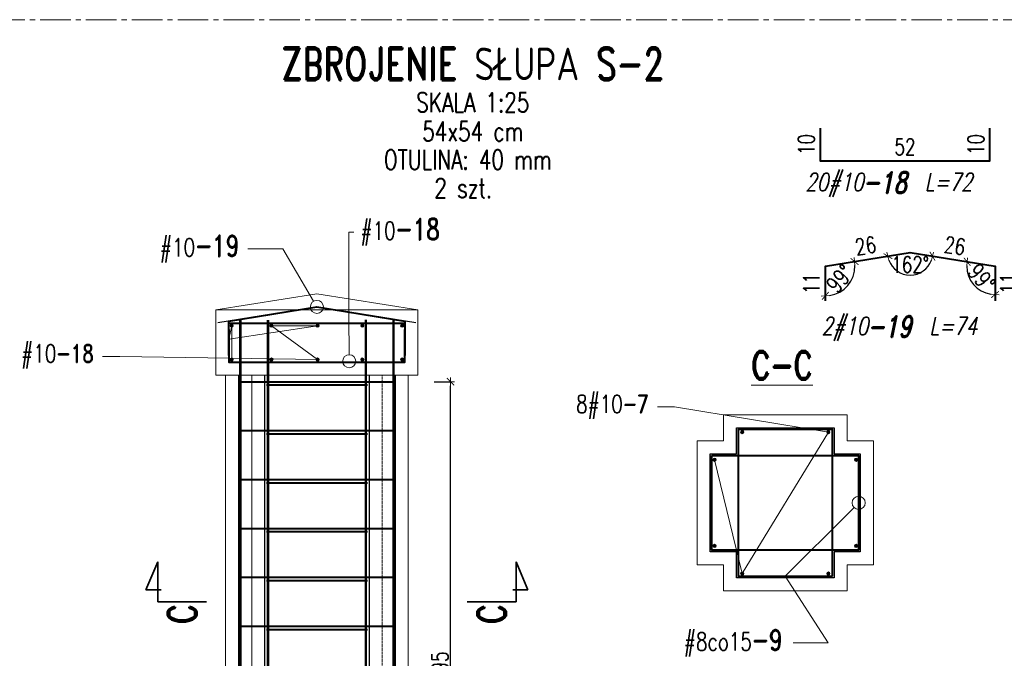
# Model space of a CAD drawing. Header units: millimetres. Extents: x -8 to 14965326, y -810 to 11054951.
# Tile 53 of 72: x 7508323 to 7508625, y 5557393 to 5557589. Entities that reach past the tile are written whole.
import ezdxf
from ezdxf import colors
from ezdxf.entities.mleader import LeaderData, LeaderLine
from ezdxf.enums import TextEntityAlignment as Align
from ezdxf.math import Vec2, Vec3

# ---------------------------------------------------------------- set-up
doc = ezdxf.new("R2010")
doc.units = ezdxf.units.MM
doc.header["$LTSCALE"] = 0.5
doc.header["$MEASUREMENT"] = 0
for name, pattern in [('CENTER2', [1.125, 0.75, -0.125, 0.125, -0.125]), ('HIDDEN', [9.525, 6.35, -3.175]), ('KRESKOWA', [0.75, 0.5, -0.25])]:
    doc.linetypes.add(name, pattern=pattern)
doc.layers.get('0').update_dxf_attribs({"linetype": 'CONTINUOUS', "lineweight": 13})
doc.layers.get('Defpoints').update_dxf_attribs({"linetype": 'CONTINUOUS'})
for name, color, linetype, lineweight in [('K_Belki - widok', 3, 'CONTINUOUS', 15), ('K_Cienkie przerywane', 252, 'KRESKOWA', 9), ('K_Kreskowanie', 253, 'CONTINUOUS', 5), ('K_Opis', 7, 'CONTINUOUS', 9), ('K_Schody - widok', 60, 'CONTINUOUS', 15), ('K_Ściany - widok', 255, 'CONTINUOUS', 15), ('tkd_obszary_wykazu', 14, 'CENTER2', 9), ('tkd_opisy_zbr_wykaz', 7, 'CONTINUOUS', 9), ('tkd_otwory', 1, 'CONTINUOUS', 9), ('tkd_otwory_obrys', 1, 'CONTINUOUS', 20), ('tkd_przekroje', 100, 'CONTINUOUS', 35), ('tkd_strzemiona', 6, 'CONTINUOUS', 40), ('tkd_wym', 1, 'CONTINUOUS', 5), ('tkd_zbr', 3, 'CONTINUOUS', 40), ('tkd_zbrojenie', 7, 'CONTINUOUS', 70)]:
    doc.layers.add(name, color=color, linetype=linetype, lineweight=lineweight)
doc.layers.add('K_Otulina', color=5, linetype='CONTINUOUS', lineweight=25, plot=False)
doc.layers.add('tkd_opis_sztuki', color=7, linetype='CONTINUOUS')
doc.layers.add('tkd_opisy_zbr', color=7, linetype='CONTINUOUS')
doc.styles.add('___K_OPIS_ROMAND', font='romand.shx', dxfattribs={"width": 0.75})
doc.styles.add('___K_OPIS_SIMPLEX', font='simplex.shx', dxfattribs={"width": 0.75})
doc.styles.add('NEW', font='swiss.ttf', dxfattribs={"height": 0.3})
doc.styles.add('TKD_1TXT', font='simplex.shx', dxfattribs={"width": 0.75, "height": 0.25})
doc.styles.add('TKD_2TXT', font='romand.shx', dxfattribs={"width": 0.75, "height": 0.25})
doc.styles.add('tkd_2txt035', font='romand.shx', dxfattribs={"width": 0.75, "height": 17.5})
doc.styles.add('tkd_txt0', font='simplex.shx', dxfattribs={"width": 0.75})
doc.styles.add('tkd_zbr1', font='simplex.shx', dxfattribs={"width": 0.75})
doc.dimstyles.new('tkd_1-25cm[cm]', dxfattribs={"dimtxt": 5, "dimasz": 1.25, "dimexe": 0, "dimexo": 5, "dimgap": 0.75, "dimtad": 1, "dimdec": 1, "dimrnd": 0.5, "dimdsep": 46, "dimtxsty": 'tkd_txt0', "dimblk": 'tkd_dim_arrow', "dimcen": 0, "dimclrd": 1, "dimclrt": 7, "dimadec": 0, "dimazin": 0, "dimtfac": 1.666667, "dimtdec": 1, "dimtix": 1, "dimtmove": 1, "dimatfit": 3, "dimldrblk": 'K2', "dimfxl": 5, "dimfxlon": 1, "dimtvp": 0.02, "dimtolj": 1, "dimtzin": 0, "dimarcsym": 0})
doc.dimstyles.new('tkd_segmenty 1_25cm', dxfattribs={"dimtxt": 5, "dimasz": 1.25, "dimexe": 0, "dimexo": 0, "dimgap": 1.75, "dimtad": 1, "dimdec": 0, "dimdsep": 46, "dimtxsty": 'tkd_zbr1', "dimblk": 'NONE', "dimblk1": 'tkd_dim_arrow', "dimblk2": 'tkd_dim_arrow', "dimcen": 0.09, "dimse1": 1, "dimse2": 1, "dimsd1": 1, "dimsd2": 1, "dimclrd": 1, "dimclrt": 7, "dimadec": 0, "dimazin": 0, "dimtfac": 1, "dimtdec": 1, "dimtix": 1, "dimtmove": 2, "dimatfit": 3, "dimfxl": 10, "dimfxlon": 1, "dimtvp": 0.02, "dimtolj": 1, "dimtzin": 0, "dimarcsym": 0})

# ---------------------------------------------------------------- blocks, each defined once
blk = doc.blocks.new('tkd_opis_sztuki_050')
at = {"color": 3, "style": 'TKD_2TXT', "width": 0.75}
blk.add_attdef('NAZWA', text='', height=0.4, dxfattribs=at).set_placement((0.053, 0), align=Align.CENTER)
at = {"color": 7, "style": 'TKD_1TXT', "width": 0.75}
blk.add_attdef('SZTUK', (1.522, 0.127), '', height=0.24, dxfattribs=at)
for tag, p in [('UWAGA1', (0.053, -0.394)), ('UWAGA2', (0.053, -0.748)), ('UWAGA3', (0.053, -1.096))]:
    blk.add_attdef(tag, text='', height=0.24, dxfattribs=at).set_placement(p, align=Align.CENTER)
blk = doc.blocks.new('tkd_rebar')
at = {"layer": 'tkd_zbrojenie'}
h = blk.add_hatch(color=0, dxfattribs=at)
h.paths.add_polyline_path([(0.35, 0.35, 0.414214), (-0.35, 0.35), (0, 0)])
h.paths.add_polyline_path([(0.35, 0.35), (0, 0), (0.35, -0.35, 0.198912), (0.5, 0, 0.198912)])
h.paths.add_polyline_path([(0, 0), (-0.35, 0.35, 0.198912), (-0.5, 0, 0.198912), (-0.35, -0.35)])
h.paths.add_polyline_path([(0, 0), (-0.35, -0.35, 0.414214), (0.35, -0.35)])
at = {"layer": 'tkd_zbrojenie', "color": 0, "lineweight": 5}
blk.add_circle((0, 0), 0.5, dxfattribs=at)
blk = doc.blocks.new('_DotBlank')
at = {"color": 0, "linetype": 'ByBlock', "lineweight": -2}
blk.add_line((-0.5, 0), (-1, 0), dxfattribs=at)
blk.add_circle((0, 0), 0.5, dxfattribs=at)
blk = doc.blocks.new('_None')
blk = doc.blocks.new('tkd_section_l')
for p, q in [((-0.6, 0), (-0.6, -0.491)), ((0, 0), (-0.6, 0)), ((-0.745, -0.146), (-0.558, -0.146)), ((-0.6, -0.491), (-0.745, -0.146))]:
    blk.add_line(p, q)
blk = doc.blocks.new('tkd_section_p')
for p, q in [((-0.6, 0.491), (-0.745, 0.146)), ((-0.6, 0), (-0.6, 0.491)), ((-0.745, 0.146), (-0.558, 0.146)), ((0, 0), (-0.6, 0))]:
    blk.add_line(p, q)
blk = doc.blocks.new('*D652')
at = {"layer": 'Defpoints', "color": 0, "transparency": 16777216}
for p in [(7508570.57, 5557512.88), (7508570.57, 5557512.88), (7508570.57, 5557502.29)]:
    blk.add_point(p, dxfattribs=at)
at = {"layer": 'tkd_opisy_zbr', "color": 7, "transparency": 16777216, "insert": (7508566.32, 5557507.59), "char_height": 5, "attachment_point": 5, "rotation": 90, "style": 'tkd_zbr1'}
blk.add_mtext('\\A1;11', dxfattribs=at)
blk = doc.blocks.new('tkd_dim_arrow')
for p, q in [((-1, 0), (1, 0)), ((0, -1), (0, 1))]:
    blk.add_line(p, q)
at = {"const_width": 0.2}
blk.add_lwpolyline([(-0.9, -0.9), (0.9, 0.9)], dxfattribs=at)
blk = doc.blocks.new('*D653')
at = {"layer": 'Defpoints', "color": 0, "transparency": 16777216}
for p in [(7508596.58, 5557517.08), (7508596.58, 5557517.08), (7508570.57, 5557512.88)]:
    blk.add_point(p, dxfattribs=at)
at = {"layer": 'tkd_opisy_zbr', "color": 7, "transparency": 16777216, "insert": (7508582.9, 5557519.18), "char_height": 5, "attachment_point": 5, "rotation": 9.1623, "style": 'tkd_zbr1'}
blk.add_mtext('\\A1;26', dxfattribs=at)
blk = doc.blocks.new('*D654')
at = {"layer": 'Defpoints', "color": 0, "transparency": 16777216}
for p in [(7508596.58, 5557517.08), (7508622.6, 5557512.88), (7508622.6, 5557512.88)]:
    blk.add_point(p, dxfattribs=at)
at = {"layer": 'tkd_opisy_zbr', "color": 7, "transparency": 16777216, "insert": (7508610.27, 5557519.18), "char_height": 5, "attachment_point": 5, "rotation": 350.8377, "style": 'tkd_zbr1'}
blk.add_mtext('\\A1;26', dxfattribs=at)
blk = doc.blocks.new('*D655')
at = {"layer": 'Defpoints', "color": 0, "transparency": 16777216}
for p in [(7508622.6, 5557512.88), (7508622.6, 5557502.29), (7508622.6, 5557502.29)]:
    blk.add_point(p, dxfattribs=at)
at = {"layer": 'tkd_opisy_zbr', "color": 7, "transparency": 16777216, "insert": (7508626.75, 5557507.59), "char_height": 5, "attachment_point": 5, "rotation": 90, "style": 'tkd_zbr1'}
blk.add_mtext('\\A1;11', dxfattribs=at)
blk = doc.blocks.new('tkd_zbr_wykaz')
at = {"layer": 'K_Opis', "color": 3, "lineweight": 35, "transparency": 16777216, "style": 'TKD_2TXT', "oblique": 12, "width": 0.75}
blk.add_attdef('NR', (-0.498, -0.011), '', height=0.26, dxfattribs=at)
at = {"layer": 'K_Opis', "transparency": 16777216, "style": 'TKD_1TXT', "oblique": 12, "width": 0.75}
blk.add_attdef('OPIS', text='', height=0.22, dxfattribs=at).set_placement((-0.488, 0.015), align=Align.RIGHT)
at = {"layer": 'K_Opis', "transparency": 16777216, "style": 'TKD_1TXT', "oblique": 12, "width": 0.75, "flags": 1}
for tag in ['KOMENTARZ', 'SREDNICA', 'STAL', 'SZT', 'TYP', 'G', 'H', 'A', 'D', 'C', 'B', 'K', 'E', 'F', 'I']:
    blk.add_attdef(tag, text='', height=0.22, dxfattribs=at).set_placement((0.475, 0.015), align=Align.RIGHT)
at = {"layer": 'K_Opis', "transparency": 16777216, "style": 'TKD_1TXT', "oblique": 12, "width": 0.75}
blk.add_attdef('UWAGI', (0.035, 0.015), '', height=0.22, dxfattribs=at)
blk = doc.blocks.new('*D656')
at = {"layer": 'Defpoints', "color": 0, "transparency": 16777216}
for p in [(7508596.58, 5557517.08), (7508596.58, 5557517.08), (7508570.57, 5557512.88), (7508622.6, 5557512.88), (7508593.45, 5557510.92)]:
    blk.add_point(p, dxfattribs=at)
at = {"layer": 'tkd_wym', "color": 1, "lineweight": -2, "transparency": 16777216}
blk.add_arc((7508596.58, 5557517.08), 6.91, 199.5431, 340.4569, dxfattribs=at)
at = {"layer": 'tkd_wym', "color": 1, "lineweight": -2, "transparency": 16777216, "xscale": 1.25, "yscale": 1.25, "zscale": 1.25}
for p, rotation in [((7508589.76, 5557515.98), 104.3527059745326), ((7508603.4, 5557515.98), 75.64729402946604)]:
    blk.add_blockref('tkd_dim_arrow', p, dxfattribs=dict(at, rotation=rotation))
at = {"layer": 'tkd_wym', "color": 7, "transparency": 16777216, "insert": (7508596.58, 5557513.42), "char_height": 5, "attachment_point": 5, "rotation": 0, "style": 'tkd_txt0'}
blk.add_mtext('\\A1;162°', dxfattribs=at)
blk = doc.blocks.new('tkd_opis_słupa')
at = {"color": 2, "style": 'TKD_2TXT', "width": 0.75}
blk.add_attdef('NAZWA', text='', height=0.3, dxfattribs=at).set_placement((0.0122, 0.0982), align=Align.CENTER)
at = {"color": 7, "style": 'TKD_1TXT', "width": 0.75, "flags": 1}
for tag in ['ZBROJENIE', 'RZEDNE', 'UWAGI1', 'UWAGI2', 'BETON']:
    blk.add_attdef(tag, text='', height=0.25, dxfattribs=at).set_placement((0.0122, -0.3452), align=Align.CENTER)
at = {"color": 7, "style": 'TKD_1TXT', "width": 0.75}
blk.add_attdef('50X50', text='', height=0.25, dxfattribs=at).set_placement((0.0122, -0.3452), align=Align.CENTER)
blk = doc.blocks.new('K2')
at = {"layer": 'K_Kreskowanie'}
h = blk.add_hatch(color=256, dxfattribs=at)
h.paths.add_polyline_path([(-290, 548), (-20, 548), (-20, 312.04), (-20, 312.04), (-20, 312.04), (-20, 20), (-290, 20), (-290, 40), (-310, 40), (-310, 20), (-310, 0), (0, 0), (0, 568), (-310, 568), (-529, 568), (-529, 463), (-493, 463), (-493, 350.5), (-493, 350.5), (-513, 350.5), (-513, 350.5), (-529, 350.5), (-529, 330.5), (-493, 330.5), (-493, 218), (-493, 218), (-513, 218), (-529, 218), (-529, 198), (-493, 198), (-493, 198), (-475, 198), (-466.7, 198), (-466.7, 218), (-475, 218), (-475, 218), (-475, 463), (-310, 463), (-310, 218), (-348.7, 218), (-348.7, 198), (-310, 198), (-310, 154), (-290, 154)])
h.paths.add_polyline_path([(-509, 548), (-509, 483), (-310, 483), (-310, 548)], flags=16)
for points in [[(-513, 350.5), (-497, 354.5), (-493, 463), (-493, 350.5)], [(-475, 463), (-343, 430), (-310, 218), (-310, 463)], [(-513, 218), (-497, 222), (-493, 330.5), (-493, 218)]]:
    blk.add_hatch(color=256, dxfattribs=at).paths.add_polyline_path(points)
at = {"layer": 'K_Belki - widok'}
for p, q in [((-529, 350.5), (-529, 463)), ((-513, 350.5), (-513, 463)), ((-529, 218), (-529, 330.5)), ((-513, 218), (-513, 330.5)), ((-348.7, 198), (-466.7, 198))]:
    blk.add_line(p, q, dxfattribs=at)
for points in [[(-310, 154.04), (-310, 40.04)], [(-290, 40.04), (-290, 154.04)]]:
    blk.add_lwpolyline(points, dxfattribs=at)
at = {"layer": 'K_Opis', "linetype": 'Continuous'}
for points in [[(-529, 330.5), (-493, 330.5), (-493, 218), (-529, 218), (-529, 198), (-493, 198), (-493, 198), (-475, 198), (-475, 198), (-475, 198), (-475, 198), (-466.7, 198), (-466.7, 218), (-475, 218), (-475, 463), (-310, 463), (-310, 218), (-348.7, 218), (-348.7, 198), (-310, 198), (-310, 154), (-290, 154), (-290, 548), (-20, 548), (-20, 20), (-290, 20), (-290, 40), (-310, 40), (-310, 20), (-310, 20), (-310, 0), (0, 0), (0, 568), (-310, 568), (-529, 568), (-529, 463), (-493, 463), (-493, 350.5), (-529, 350.5), (-529, 330.5)], [(-310, 483), (-310, 548), (-509, 548), (-509, 483), (-310, 483)]]:
    blk.add_lwpolyline(points, dxfattribs=at)
at = {"layer": 'K_Opis', "linetype": 'HIDDEN'}
for points in [[(-529, 330.5), (-493, 330.5), (-493, 218), (-529, 218), (-529, 198), (-493, 198), (-493, 198), (-475, 198), (-475, 198), (-475, 198), (-475, 198), (-466.7, 198), (-466.7, 218), (-475, 218), (-475, 463), (-310, 463), (-310, 218), (-348.7, 218), (-348.7, 198), (-310, 198), (-310, 154), (-290, 154), (-290, 548), (-20, 548), (-20, 20), (-290, 20), (-290, 40), (-310, 40), (-310, 20), (-310, 20), (-310, 0), (0, 0), (0, 568), (-310, 568), (-529, 568), (-529, 463), (-493, 463), (-493, 350.5), (-529, 350.5), (-529, 330.5)], [(-310, 483), (-310, 548), (-509, 548), (-509, 483), (-310, 483)]]:
    blk.add_lwpolyline(points, dxfattribs=at)
at = {"layer": 'K_Schody - widok'}
for p, q in [((-20, 396.04), (-290, 396.04)), ((-224, 172.04), (-224, 396.04)), ((-163, 172.04), (-163, 396.04)), ((-147, 396.04), (-147, 257.33)), ((-85, 284.04), (-85, 396.04)), ((-85, 396.04), (-69.66, 373.49)), ((-158, 172.04), (-158, 391.04)), ((-152, 391.04), (-158, 391.04)), ((-152, 391.04), (-152, 200.04)), ((-290, 368.04), (-163, 368.04)), ((-20, 368.04), (-147, 368.04)), ((-290, 340.04), (-163, 340.04)), ((-20, 340.04), (-147, 340.04)), ((-290, 312.04), (-163, 312.04)), ((-20, 312.04), (-152, 255.18)), ((-20, 312.04), (-147, 312.04)), ((-20, 306.6), (-152, 249.74)), ((-290, 284.04), (-163, 284.04)), ((-85, 284.04), (-147, 284.04)), ((-20, 284.04), (-72.36, 284.04)), ((-85, 278.6), (-85, 200.04)), ((-85, 278.6), (-69.66, 256.04)), ((-85, 278.6), (-85, 200.04)), ((-85, 278.6), (-69.66, 256.04)), ((-290, 256.04), (-163, 256.04)), ((-20, 256.04), (-137.36, 256.04)), ((-147, 251.89), (-147, 200.04)), ((-290, 228.04), (-163, 228.04)), ((-20, 228.04), (-147, 228.04)), ((-290, 200.04), (-163, 200.04)), ((-20, 200.04), (-147, 200.04)), ((-239.34, 194.6), (-224, 172.04)), ((-239.34, 194.6), (-224, 172.04)), ((-158, 172.04), (-290, 172.04))]:
    blk.add_line(p, q, dxfattribs=at)
blk.add_lwpolyline([(-152, 249.74), (-152, 200.04), (-147, 200.04)], dxfattribs=at)
at = {"layer": 'tkd_otwory'}
for points in [[(-513, 350.5), (-497, 354.5), (-493, 463), (-493, 350.5)], [(-475, 463), (-343, 430), (-310, 218), (-310, 463)], [(-513, 218), (-497, 222), (-493, 330.5), (-493, 218)]]:
    blk.add_lwpolyline(points, close=True, dxfattribs=at)
at = {"layer": 'tkd_otwory_obrys'}
for points in [[(-513, 350.5), (-513, 463), (-493, 463), (-493, 350.5)], [(-475, 463), (-310, 463), (-310, 218), (-475, 218)], [(-513, 218), (-493, 218), (-493, 330.5), (-513, 330.5)]]:
    blk.add_lwpolyline(points, close=True, dxfattribs=at)
at = {"layer": 'K_Opis'}
ref = blk.add_blockref('tkd_opis_słupa', (-157.16, 84.45), dxfattribs=dict(at, xscale=-100, yscale=100, zscale=100, rotation=180))
ref.add_attrib('NAZWA', 'K2', dxfattribs={"layer": '0', "color": 2, "height": 30, "style": 'TKD_2TXT', "width": 0.75}).set_placement((-155.94, 44.63), align=Align.CENTER)
ref.add_attrib('50X50', 'kl. schodowa', dxfattribs={"layer": '0', "color": 7, "height": 25, "style": 'TKD_1TXT', "width": 0.75}).set_placement((-155.94, 93.97), align=Align.CENTER)
at = {"layer": 'K_Schody - widok', "style": 'NEW', "width": 0.7}
for s, p in [('8X17.0', (-229.08, 262.62, 0)), ('28', (-202.9, 279.37, 0)), ('8X17.0', (-90.08, 205.23, 0)), ('28', (-63.9, 221.98, 0))]:
    blk.add_text(s, height=16.822, rotation=90, dxfattribs=at).set_placement(p)
blk = doc.blocks.new('*D657')
at = {"layer": 'Defpoints', "color": 0, "transparency": 16777216}
for p in [(7508596.58, 5557517.08), (7508570.57, 5557512.88), (7508570.57, 5557512.88), (7508575.52, 5557505.29), (7508570.57, 5557502.29)]:
    blk.add_point(p, dxfattribs=at)
at = {"layer": 'tkd_wym', "color": 1, "lineweight": -2, "transparency": 16777216}
blk.add_arc((7508570.57, 5557512.88), 9.07, 277.9068, 1.2555, dxfattribs=at)
at = {"layer": 'tkd_wym', "color": 1, "lineweight": -2, "transparency": 16777216, "xscale": 1.25, "yscale": 1.25, "zscale": 1.25}
for p, rotation in [((7508579.52, 5557514.33), 95.20894267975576), ((7508570.57, 5557503.82), 183.9534043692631)]:
    blk.add_blockref('tkd_dim_arrow', p, dxfattribs=dict(at, rotation=rotation))
at = {"layer": 'tkd_wym', "color": 7, "transparency": 16777216, "insert": (7508575, 5557509.11), "char_height": 5, "attachment_point": 5, "rotation": 49.5812, "style": 'tkd_txt0'}
blk.add_mtext('\\A1;99°', dxfattribs=at)
blk = doc.blocks.new('*D658')
at = {"layer": 'Defpoints', "color": 0, "transparency": 16777216}
for p in [(7508596.58, 5557517.08), (7508622.6, 5557512.88), (7508622.6, 5557512.88), (7508617.87, 5557505.63), (7508622.6, 5557502.29)]:
    blk.add_point(p, dxfattribs=at)
at = {"layer": 'tkd_wym', "color": 1, "lineweight": -2, "transparency": 16777216}
blk.add_arc((7508622.6, 5557512.88), 8.66, 179.1162, 261.7214, dxfattribs=at)
at = {"layer": 'tkd_wym', "color": 1, "lineweight": -2, "transparency": 16777216, "xscale": 1.25, "yscale": 1.25, "zscale": 1.25}
for p, rotation in [((7508614.05, 5557514.26), 84.97693597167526), ((7508622.6, 5557504.22), 355.8607169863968)]:
    blk.add_blockref('tkd_dim_arrow', p, dxfattribs=dict(at, rotation=rotation))
at = {"layer": 'tkd_wym', "color": 7, "transparency": 16777216, "insert": (7508618.48, 5557509.38), "char_height": 5, "attachment_point": 5, "rotation": 310.4188, "style": 'tkd_txt0'}
blk.add_mtext('\\A1;99°', dxfattribs=at)
blk = doc.blocks.new('*D659')
at = {"layer": 'Defpoints', "color": 0, "transparency": 16777216}
for p in [(7508568.99, 5557555.27), (7508568.99, 5557545.27), (7508568.99, 5557545.27)]:
    blk.add_point(p, dxfattribs=at)
at = {"layer": 'tkd_opisy_zbr', "color": 7, "transparency": 16777216, "insert": (7508564.74, 5557550.27), "char_height": 5, "attachment_point": 5, "rotation": 90, "style": 'tkd_zbr1'}
blk.add_mtext('\\A1;10', dxfattribs=at)
blk = doc.blocks.new('*D660')
at = {"layer": 'Defpoints', "color": 0, "transparency": 16777216}
for p in [(7508568.99, 5557545.27), (7508620.99, 5557545.27), (7508620.99, 5557545.27)]:
    blk.add_point(p, dxfattribs=at)
at = {"layer": 'tkd_opisy_zbr', "color": 7, "transparency": 16777216, "insert": (7508594.99, 5557549.52), "char_height": 5, "attachment_point": 5, "style": 'tkd_zbr1'}
blk.add_mtext('\\A1;52', dxfattribs=at)
blk = doc.blocks.new('*D661')
at = {"layer": 'Defpoints', "color": 0, "transparency": 16777216}
for p in [(7508620.99, 5557555.27), (7508620.99, 5557555.27), (7508620.99, 5557545.27)]:
    blk.add_point(p, dxfattribs=at)
at = {"layer": 'tkd_opisy_zbr', "color": 7, "transparency": 16777216, "insert": (7508616.74, 5557550.27), "char_height": 5, "attachment_point": 5, "rotation": 90, "style": 'tkd_zbr1'}
blk.add_mtext('\\A1;10', dxfattribs=at)
blk = doc.blocks.new('*D668')
at = {"layer": 'Defpoints', "color": 0, "transparency": 16777216}
for p in [(7508438.63, 5557477.47), (7508455.63, 5557477.47), (7508438.63, 5557282.47)]:
    blk.add_point(p, dxfattribs=at)
at = {"layer": 'tkd_wym', "color": 0, "lineweight": -2, "transparency": 16777216}
for p, q in [((7508450.63, 5557477.47), (7508455.63, 5557477.47)), ((7508450.63, 5557282.47), (7508455.63, 5557282.47))]:
    blk.add_line(p, q, dxfattribs=at)
at = {"layer": 'tkd_wym', "color": 1, "lineweight": -2, "transparency": 16777216}
blk.add_line((7508455.63, 5557283.72), (7508455.63, 5557476.22), dxfattribs=at)
at = {"layer": 'tkd_wym', "color": 1, "lineweight": -2, "transparency": 16777216, "xscale": 1.25, "yscale": 1.25, "zscale": 1.25}
for p, rotation in [((7508455.63, 5557477.47), 90), ((7508455.63, 5557282.47), 270)]:
    blk.add_blockref('tkd_dim_arrow', p, dxfattribs=dict(at, rotation=rotation))
at = {"layer": 'tkd_wym', "color": 7, "transparency": 16777216, "insert": (7508452.38, 5557379.97), "char_height": 5, "attachment_point": 5, "rotation": 90, "style": 'tkd_txt0'}
blk.add_mtext('\\A1;\\A1;13x15=195', dxfattribs=at)

msp = doc.modelspace()

# ---------------------------------------------------------------- linework, layer by layer
at = {"layer": 'K_Cienkie przerywane'}
for p, q in [((7508394.6333, 5557279.4673), (7508394.6333, 5557479.4673)), ((7508434.6333, 5557479.4673), (7508434.6333, 5557279.4673))]:
    msp.add_line(p, q, dxfattribs=at)
at = {"layer": 'K_Otulina'}
for p, q in [((7508390.6333, 5557479.4673), (7508390.6333, 5557279.4673)), ((7508398.6333, 5557279.4673), (7508398.6333, 5557479.4673)), ((7508430.6333, 5557479.4673), (7508430.6333, 5557279.4673)), ((7508438.6333, 5557479.4673), (7508438.6333, 5557279.4673))]:
    msp.add_line(p, q, dxfattribs=at)
msp.add_lwpolyline([(7508444.9964, 5557495.5183), (7508414.6333, 5557500.4156), (7508384.2702, 5557495.5183)], dxfattribs=at)
for points in [[(7508387.6333, 5557483.4673), (7508441.6333, 5557483.4673), (7508441.6333, 5557495.4673), (7508387.6333, 5557495.4673)], [(7508543.2793, 5557463.2958), (7508573.2793, 5557463.2958), (7508573.2793, 5557455.2958), (7508581.2793, 5557455.2958), (7508581.2793, 5557425.2958), (7508573.2793, 5557425.2958), (7508573.2793, 5557417.2958), (7508543.2793, 5557417.2958), (7508543.2793, 5557425.2958), (7508535.2793, 5557425.2958), (7508535.2793, 5557455.2958), (7508543.2793, 5557455.2958)]]:
    msp.add_lwpolyline(points, close=True, dxfattribs=at)
at = {"layer": 'K_Ściany - widok'}
for p, q in [((7508386.6333, 5557479.4673), (7508386.6333, 5557279.4673)), ((7508442.6333, 5557479.4673), (7508442.6333, 5557279.4673))]:
    msp.add_line(p, q, dxfattribs=at)
msp.add_lwpolyline([(7508445.6333, 5557499.4673), (7508414.6333, 5557504.4673), (7508383.6333, 5557499.4673)], dxfattribs=at)
for points in [[(7508383.6333, 5557479.4673), (7508445.6333, 5557479.4673), (7508445.6333, 5557499.4673), (7508383.6333, 5557499.4673)], [(7508539.2793, 5557467.2958), (7508577.2793, 5557467.2958), (7508577.2793, 5557459.2958), (7508585.2793, 5557459.2958), (7508585.2793, 5557421.2958), (7508577.2793, 5557421.2958), (7508577.2793, 5557413.2958), (7508539.2793, 5557413.2958), (7508539.2793, 5557421.2958), (7508531.2793, 5557421.2958), (7508531.2793, 5557459.2958), (7508539.2793, 5557459.2958)]]:
    msp.add_lwpolyline(points, close=True, dxfattribs=at)
at = {"layer": 'tkd_obszary_wykazu', "ltscale": 25}
msp.add_lwpolyline([(7508315.6945, 5557588.5488), (7508638.5482, 5557588.5488), (7508638.5482, 5557209.104), (7508315.6945, 5557209.104)], close=True, dxfattribs=at)
at = {"layer": 'tkd_strzemiona'}
for points in [[(7508570.5712, 5557502.2899), (7508570.5712, 5557512.8834), (7508596.5839, 5557517.079), (7508622.5967, 5557512.8834), (7508622.5967, 5557502.2899)], [(7508387.6333, 5557485.4673), (7508387.6333, 5557496.0608), (7508414.6333, 5557500.4156), (7508441.6333, 5557496.0608), (7508441.6333, 5557485.4673)], [(7508390.6333, 5557477.4673), (7508438.6333, 5557477.4673)], [(7508399.1333, 5557476.4673), (7508430.1333, 5557476.4673)], [(7508390.6333, 5557462.4673), (7508438.6333, 5557462.4673)], [(7508399.1333, 5557461.4673), (7508430.1333, 5557461.4673)], [(7508390.6333, 5557447.4673), (7508438.6333, 5557447.4673)], [(7508399.1333, 5557446.4673), (7508430.1333, 5557446.4673)], [(7508390.6333, 5557432.4673), (7508438.6333, 5557432.4673)], [(7508399.1333, 5557431.4673), (7508430.1333, 5557431.4673)], [(7508390.6333, 5557417.4673), (7508438.6333, 5557417.4673)], [(7508399.1333, 5557416.4673), (7508430.1333, 5557416.4673)], [(7508390.6333, 5557402.4673), (7508438.6333, 5557402.4673)], [(7508399.1333, 5557401.4673), (7508430.1333, 5557401.4673)]]:
    msp.add_lwpolyline(points, dxfattribs=at)
for points in [[(7508572.7793, 5557417.7958), (7508572.7793, 5557462.7958), (7508543.7793, 5557462.7958), (7508543.7793, 5557417.7958)], [(7508535.7793, 5557454.7958), (7508580.7793, 5557454.7958), (7508580.7793, 5557425.7958), (7508535.7793, 5557425.7958)]]:
    msp.add_lwpolyline(points, close=True, dxfattribs=at)
at = {"layer": 'tkd_zbr', "color": 32}
for points in [[(7508568.9862, 5557555.2738), (7508568.9862, 5557545.2738), (7508620.9862, 5557545.2738), (7508620.9862, 5557555.2738)], [(7508387.6333, 5557485.4673), (7508387.6333, 5557495.4673), (7508441.6333, 5557495.4673), (7508441.6333, 5557485.4673)], [(7508387.6333, 5557493.4673), (7508387.6333, 5557483.4673), (7508441.6333, 5557483.4673), (7508441.6333, 5557493.4673)]]:
    msp.add_lwpolyline(points, dxfattribs=at)
at = {"layer": 'tkd_zbr', "const_width": 0.8}
for points in [[(7508391.1333, 5557496.4673), (7508391.1333, 5557279.4673)], [(7508399.6298, 5557496.4086), (7508399.6298, 5557279.4086)], [(7508429.6333, 5557496.4673), (7508429.6333, 5557279.4673)], [(7508438.1333, 5557496.4673), (7508438.1333, 5557279.4673)]]:
    msp.add_lwpolyline(points, dxfattribs=at)

# ---------------------------------------------------------------- block references
at = {"layer": 'tkd_opis_sztuki'}
ref = msp.add_blockref('tkd_opis_sztuki_050', (7508461.1315, 5557569.9833), dxfattribs=dict(at, xscale=25, yscale=25, zscale=25))
ref.add_attrib('NAZWA', 'ZBROJENIE SŁUPA S-2', dxfattribs={"layer": '0', "color": 3, "height": 10, "style": 'TKD_2TXT', "width": 0.75}).set_placement((7508462.453, 5557569.9778), align=Align.CENTER)
ref.add_attrib('UWAGA1', 'SKALA 1:25', dxfattribs={"layer": '0', "color": 7, "height": 6, "style": 'TKD_1TXT', "width": 0.75}).set_placement((7508462.453, 5557560.1415), align=Align.CENTER)
ref.add_attrib('UWAGA2', '54x54 cm', dxfattribs={"layer": '0', "color": 7, "height": 6, "style": 'TKD_1TXT', "width": 0.75}).set_placement((7508462.453, 5557551.2899), align=Align.CENTER)
ref.add_attrib('UWAGA3', 'OTULINA: 40 mm ', dxfattribs={"layer": '0', "color": 7, "height": 6, "style": 'TKD_1TXT', "width": 0.75}).set_placement((7508462.453, 5557542.5835), align=Align.CENTER)
ref.add_attrib('SZTUK', '2 szt.', (7508450.6442, 5557533.8669), dxfattribs={"layer": '0', "color": 7, "height": 6, "style": 'TKD_1TXT', "width": 0.75})
at = {"layer": 'tkd_opisy_zbr_wykaz', "xscale": 25, "yscale": 25, "zscale": 25}
for p, values in [((7508594.5082, 5557535.6202), {'OPIS': '20#10', 'NR': '-18', 'UWAGI': '  L=72'}), ((7508595.937, 5557491.4238), {'OPIS': '2#10', 'NR': '-19', 'UWAGI': '  L=74'})]:
    msp.add_blockref('tkd_zbr_wykaz', p, dxfattribs=at).add_auto_attribs(values)
at = {"layer": 'tkd_przekroje', "xscale": 25, "yscale": 25, "zscale": 25}
msp.add_blockref('tkd_section_p', (7508380.815, 5557409.9195), dxfattribs=at)
at = {"layer": 'tkd_przekroje', "xscale": 25, "yscale": 25, "zscale": 25, "rotation": 180}
msp.add_blockref('tkd_section_l', (7508460.7397, 5557409.9195), dxfattribs=at)
at = {"layer": 'tkd_zbrojenie', "xscale": -1}
for p, rotation in [((7508388.4959, 5557494.6505), 180), ((7508400.7049, 5557494.6505), 180), ((7508414.8309, 5557494.6505), 180), ((7508428.5593, 5557494.6505), 180), ((7508440.7985, 5557494.6505), 180), ((7508545.0793, 5557461.9958), 180), ((7508579.9793, 5557453.4958), 89.99999998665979), ((7508536.5793, 5557427.0958), 270.0000000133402)]:
    msp.add_blockref('tkd_rebar', p, dxfattribs=dict(at, rotation=rotation))
at = {"layer": 'tkd_zbrojenie'}
for p in [(7508388.4959, 5557484.2431), (7508400.7049, 5557484.2431), (7508414.8309, 5557484.2431), (7508428.5593, 5557484.2431), (7508440.7985, 5557484.2431), (7508545.0793, 5557418.5958)]:
    msp.add_blockref('tkd_rebar', p, dxfattribs=at)
for p, rotation in [((7508571.4793, 5557461.9958), 180), ((7508536.5793, 5557453.4958), 270.0000000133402), ((7508579.9793, 5557427.0958), 89.9999999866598)]:
    msp.add_blockref('tkd_rebar', p, dxfattribs=dict(at, rotation=rotation))
at = {"layer": 'tkd_zbrojenie', "xscale": -1}
msp.add_blockref('tkd_rebar', (7508571.4793, 5557418.5958), dxfattribs=at)

# ---------------------------------------------------------------- texts
at = {"layer": 'K_Opis', "insert": (7508557.253, 5557482.4957), "char_height": 8.75, "attachment_point": 5, "style": '___K_OPIS_ROMAND'}
msp.add_mtext_dynamic_manual_height_columns('{\\L\\C2;C-C}', width=29.725056, gutter_width=12.5, heights=[0], dxfattribs=at)
at = {"layer": 'tkd_przekroje', "style": 'tkd_2txt035', "width": 0.8}
for p in [(7508373.315, 5557406.1695), (7508468.2397, 5557406.1695)]:
    msp.add_text('C', height=8.75, rotation=90, dxfattribs=at).set_placement(p, align=Align.MIDDLE_CENTER)

# ---------------------------------------------------------------- dimensions: what is measured, and where the dimension line sits
at = {"layer": 'tkd_opisy_zbr'}
for p1, p2, picture, middle in [((7508568.9862, 5557555.2738), (7508568.9862, 5557545.2738), '*D659', (7508564.7362, 5557550.2738)), ((7508620.9862, 5557545.2738), (7508620.9862, 5557555.2738), '*D661', (7508616.7362, 5557550.2738)), ((7508568.9862, 5557545.2738), (7508620.9862, 5557545.2738), '*D660', (7508594.9862, 5557549.5238)), ((7508570.5712, 5557512.8834), (7508596.5839, 5557517.079), '*D653', (7508582.9008, 5557519.177)), ((7508596.5839, 5557517.079), (7508622.5967, 5557512.8834), '*D654', (7508610.267, 5557519.177)), ((7508570.5712, 5557502.2899), (7508570.5712, 5557512.8834), '*D652', (7508566.3212, 5557507.5867))]:
    dim = msp.add_aligned_dim(p1=p1, p2=p2, distance=0, dimstyle='tkd_segmenty 1_25cm', dxfattribs=at)
    dim.commit()
    dim.dimension.update_dxf_attribs({"geometry": picture, "text_midpoint": middle})
dim = msp.add_linear_dim(base=(7508622.5967, 5557502.2899), p1=(7508622.5967, 5557512.8834), p2=(7508622.5967, 5557502.2899), angle=270, dimstyle='tkd_segmenty 1_25cm', dxfattribs=at)
dim.commit()
dim.dimension.update_dxf_attribs({"geometry": '*D655', "text_midpoint": (7508626.7462, 5557507.5867), "dimtype": 161})
at = {"layer": 'tkd_wym'}
for base, line1, line2, picture, middle in [((7508575.5156, 5557505.2854), ((7508570.5712, 5557502.2899), (7508570.5712, 5557512.8834)), ((7508570.5712, 5557512.8834), (7508596.5839, 5557517.079)), '*D657', (7508574.9984, 5557509.113)), ((7508593.4532, 5557510.9203), ((7508596.5839, 5557517.079), (7508622.5967, 5557512.8834)), ((7508570.5712, 5557512.8834), (7508596.5839, 5557517.079)), '*D656', (7508596.5839, 5557513.4202)), ((7508617.8739, 5557505.626), ((7508622.5967, 5557512.8834), (7508622.5967, 5557502.2899)), ((7508596.5839, 5557517.079), (7508622.5967, 5557512.8834)), '*D658', (7508618.4789, 5557509.3765))]:
    dim = msp.add_angular_dim_2l(base=base, line1=line1, line2=line2, dimstyle='tkd_1-25cm[cm]', dxfattribs=at)
    dim.commit()
    dim.dimension.update_dxf_attribs({"geometry": picture, "text_midpoint": middle})
dim = msp.add_linear_dim(base=(7508455.6264, 5557477.4673), p1=(7508438.6333, 5557282.4673), p2=(7508438.6333, 5557477.4673), angle=90, text='\\A1;13x15=<>', dimstyle='tkd_1-25cm[cm]', override={"dimtxsty": 'tkd_txt0', "dimtfill": 0, "dimtfillclr": 0}, dxfattribs=at)
dim.commit()
dim.dimension.update_dxf_attribs({"geometry": '*D668', "text_midpoint": (7508452.3764, 5557379.9673)})

# ---------------------------------------------------------------- leaders
at = {"layer": 'K_Opis', "lineweight": 5}
ml = msp.add_multileader_mtext('Standard', dxfattribs=at)
ml.set_content('#10{\\Fromand|c238;\\H1.1818x;\\C50;-18}', color=256, style='___K_OPIS_SIMPLEX')
ml.set_leader_properties(color=7, linetype='CONTINUOUS', lineweight=9)
ml.set_arrow_properties(name='DOTBLANK')
ml.build(insert=Vec2(0, 0))
ml.multileader.update_dxf_attribs({"text_left_attachment_type": 2, "text_right_attachment_type": 2, "dogleg_length": 16})
ctx = ml.context
ctx.base_point, ctx.char_height, ctx.plane_origin = Vec3(7508425.9868, 5557523.375), 5.5, Vec3(7506431.9399, 5557410.3423)
ctx.left_attachment, ctx.right_attachment = 2, 2
notes = []
notes.append((ctx, [(0, (1, 1, 0), (7508424.434, 5557523.375), (1, 0), 1.5528, [(1, [(7508424.5475, 5557483.7431), (7508424.434, 5557495.4673)], 0, [])])]))
ctx.mtext.insert, ctx.mtext.flow_direction = Vec3(7508427.9868, 5557527.5416), 5
ml = msp.add_multileader_mtext('Standard', dxfattribs=at)
ml.set_content('#10{\\Fromand|c238;\\H1.1818x;\\C50;-19}', color=256, style='___K_OPIS_SIMPLEX')
ml.set_leader_properties(color=7, linetype='CONTINUOUS', lineweight=9)
ml.set_arrow_properties(name='DOTBLANK')
ml.build(insert=Vec2(0, 0))
ml.multileader.update_dxf_attribs({"text_left_attachment_type": 2, "text_right_attachment_type": 2, "dogleg_length": 16})
ctx = ml.context
ctx.base_point, ctx.char_height, ctx.plane_origin = Vec3(7508364.4947, 5557518.2471), 5.5, Vec3(7506379.4174, 5557404.4796)
ctx.left_attachment, ctx.right_attachment = 2, 2
notes.append((ctx, [(1, (1, 1, 0), (7508404.231, 5557518.2471), (-1, 0), 10.7723, [(0, [(7508414.6333, 5557500.4156)], 0, [])])]))
ctx.mtext.insert, ctx.mtext.flow_direction = Vec3(7508366.4947, 5557522.4137), 5
ml = msp.add_multileader_mtext('Standard', dxfattribs=at)
ml.set_content('#10{\\Fromand|c238;\\C50;-18}', color=256, style='___K_OPIS_SIMPLEX')
ml.set_leader_properties(color=7, linetype='CONTINUOUS', lineweight=9)
ml.set_arrow_properties(name='NONE')
ml.build(insert=Vec2(0, 0))
ml.multileader.update_dxf_attribs({"text_left_attachment_type": 2, "text_right_attachment_type": 2, "dogleg_length": 16, "arrow_head_size": 3})
ctx = ml.context
ctx.base_point, ctx.char_height, ctx.arrow_head_size, ctx.plane_origin = Vec3(7508321.949, 5557485.2154), 5.5, 3, Vec3(7510266.9191, 5557487.2249)
ctx.left_attachment, ctx.right_attachment = 2, 2
notes.append((ctx, [(0, (1, 1, 0), (7508354.1538, 5557485.2154), (-1, 0), 5.2226, [(5, [(7508388.4959, 5557484.2431), (7508388.4959, 5557494.6505), (7508387.6333, 5557490.4673), (7508414.8309, 5557494.6505), (7508400.7049, 5557494.6505), (7508414.8309, 5557484.2431)], 0, [])])]))
ctx.mtext.insert, ctx.mtext.flow_direction = Vec3(7508323.949, 5557488.882), 5
ml = msp.add_multileader_mtext('Standard', dxfattribs=at)
ml.set_content('8#10{\\Fromand|c238;\\C50;-7}', color=256, style='___K_OPIS_SIMPLEX')
ml.set_leader_properties(color=7, linetype='CONTINUOUS', lineweight=9)
ml.set_arrow_properties(name='NONE')
ml.build(insert=Vec2(0, 0))
ml.multileader.update_dxf_attribs({"text_left_attachment_type": 2, "text_right_attachment_type": 2, "dogleg_length": 16, "arrow_head_size": 3})
ctx = ml.context
ctx.base_point, ctx.char_height, ctx.arrow_head_size, ctx.plane_origin = Vec3(7508492.1231, 5557469.7142), 5.5, 3, Vec3(7510413.3497, 5557436.193)
ctx.left_attachment, ctx.right_attachment = 2, 2
notes.append((ctx, [(0, (1, 1, 0), (7508524.3279, 5557469.7142), (-1, 0), 5.2226, [(1, [(7508536.5793, 5557453.4958), (7508545.0793, 5557418.5958), (7508571.4793, 5557461.9958)], 0, [])])]))
ctx.mtext.insert, ctx.mtext.flow_direction = Vec3(7508494.1231, 5557473.3809), 5
ml = msp.add_multileader_mtext('Standard', dxfattribs=at)
ml.set_content('#8co15{\\Fromand|c238;\\H1.1818x;\\C50;-9}', color=256, style='___K_OPIS_SIMPLEX')
ml.set_leader_properties(color=7, linetype='CONTINUOUS', lineweight=9)
ml.set_arrow_properties(name='DOTBLANK')
ml.build(insert=Vec2(0, 0))
ml.multileader.update_dxf_attribs({"text_left_attachment_type": 2, "text_right_attachment_type": 2, "dogleg_length": 16})
ctx = ml.context
ctx.base_point, ctx.char_height, ctx.plane_origin = Vec3(7508525.1803, 5557397.3082), 5.5, Vec3(7506546.6567, 5557283.5407)
ctx.left_attachment, ctx.right_attachment = 2, 2
notes.append((ctx, [(1, (1, 1, 0), (7508571.4703, 5557397.3082), (-1, 0), 10.7723, [(3, [(7508580.7793, 5557440.2958), (7508558.2793, 5557417.7958)], 0, [])])]))
ctx.mtext.insert, ctx.mtext.flow_direction = Vec3(7508527.1803, 5557401.4748), 5
for ctx, leaders in notes:
    for number, flags, end, landing, length, lines in leaders:
        leader = LeaderData()
        leader.index, (leader.has_last_leader_line, leader.has_dogleg_vector, leader.attachment_direction) = number, flags
        leader.last_leader_point, leader.dogleg_vector, leader.dogleg_length = Vec3(end), Vec3(landing), length
        for number, points, colour, breaks in lines:
            line = LeaderLine()
            line.index, line.vertices, line.color, line.breaks = number, Vec3.list(points), colors.encode_raw_color(colour), breaks
            leader.lines.append(line)
        ctx.leaders.append(leader)

doc.saveas('drawing.dxf')
